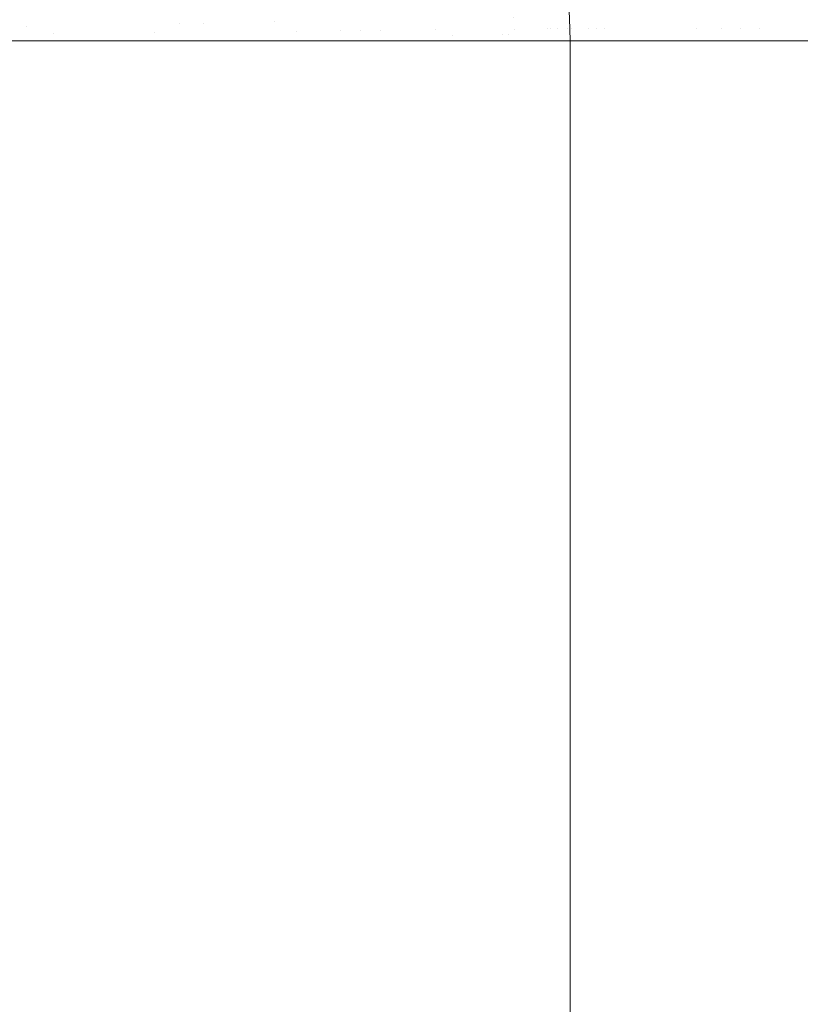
# Model space of a CAD drawing. Header units: centimetres. Extents: x -44.1 to 45.2, y 4.2 to 6.
# Tile 185 of 256: x -14.168 to -14.067, y 5.775 to 5.903. Entities that reach past the tile are written whole.
import ezdxf

# ---------------------------------------------------------------- set-up
doc = ezdxf.new("R2010")
doc.units = ezdxf.units.CM
doc.header["$LTSCALE"] = 2.54
doc.layers.add('Lucido design-1', color=7, linetype='Continuous')

# ---------------------------------------------------------------- blocks, each defined once
blk = doc.blocks.new('Gruppo-4-1')
at = {"color": 7, "linetype": 'Continuous', "lineweight": 9}
for points, invisible_edges in [([(-14.13487, 5.90266, -2276.98582), (-14.13786, 5.9026, -2276.98792), (-14.13806, 5.90507, -2276.98792), (-14.13508, 5.90518, -2276.98582)], 15), ([(-14.13487, 5.90266, -2276.98582), (-14.13508, 5.90518, -2276.98582), (-14.13217, 5.90529, -2276.98365), (-14.13204, 5.904, -2276.98365)], 15), ([(-14.16691, 5.90205, -2277.00364), (-14.17028, 5.90199, -2277.00503), (-14.17043, 5.90382, -2277.00503), (-14.16706, 5.90395, -2277.00364)], 15), ([(-14.16691, 5.90205, -2277.00364), (-14.16706, 5.90395, -2277.00364), (-14.16371, 5.90408, -2277.00217), (-14.16361, 5.90309, -2277.00217)], 15), ([(-14.14735, 5.90471, -2276.9938), (-14.14717, 5.90243, -2276.9938), (-14.15037, 5.90237, -2276.99561), (-14.15045, 5.90347, -2276.99561)], 15), ([(-14.14735, 5.90471, -2276.9938), (-14.1442, 5.90483, -2276.99191), (-14.14401, 5.90249, -2276.99191), (-14.14717, 5.90243, -2276.9938)], 15), ([(-14.1409, 5.90255, -2276.98995), (-14.14401, 5.90249, -2276.99191), (-14.1442, 5.90483, -2276.99191), (-14.1411, 5.90495, -2276.98995)], 15), ([(-14.1411, 5.90495, -2276.98995), (-14.13806, 5.90507, -2276.98792), (-14.13786, 5.9026, -2276.98792), (-14.1409, 5.90255, -2276.98995)], 15), ([(-14.13204, 5.904, -2276.98365), (-14.13196, 5.90272, -2276.98365), (-14.13487, 5.90266, -2276.98582)], 11), ([(-14.12921, 5.90408, -2276.98142), (-14.12912, 5.90277, -2276.98142), (-14.13196, 5.90272, -2276.98365), (-14.13204, 5.904, -2276.98365)], 15), ([(-14.12645, 5.90416, -2276.97911), (-14.12636, 5.90282, -2276.97911), (-14.12912, 5.90277, -2276.98142), (-14.12921, 5.90408, -2276.98142)], 15), ([(-14.12378, 5.90423, -2276.97674), (-14.12369, 5.90287, -2276.97674), (-14.12636, 5.90282, -2276.97911), (-14.12645, 5.90416, -2276.97911)], 15), ([(-14.12121, 5.90431, -2276.9743), (-14.12112, 5.90292, -2276.9743), (-14.12369, 5.90287, -2276.97674), (-14.12378, 5.90423, -2276.97674)], 15), ([(-14.11873, 5.90438, -2276.97179), (-14.11864, 5.90297, -2276.97179), (-14.12112, 5.90292, -2276.9743), (-14.12121, 5.90431, -2276.9743)], 15), ([(-14.0965, 5.90179, -2276.92217), (-14.09661, 5.90415, -2276.92217), (-14.09661, 5.90415, -2276.72217), (-14.0965, 5.90179, -2276.72217)], 10), ([(-14.09648, 5.90179, -2276.72061), (-14.0965, 5.90179, -2276.72217), (-14.09661, 5.90415, -2276.72217), (-14.09655, 5.90339, -2276.72061)], 13), ([(-14.09659, 5.90339, -2276.92373), (-14.09661, 5.90415, -2276.92217), (-14.0965, 5.90179, -2276.92217), (-14.09652, 5.90179, -2276.92373)], 13), ([(-43.919, 5.90339, -2276.22224), (-43.919, 5.90021, -2276.22217), (45.04592, 5.90021, -2276.22217), (45.04592, 5.90339, -2276.22224)], 8), ([(-14.16361, 5.90309, -2277.00217), (-14.16355, 5.90212, -2277.00217), (-14.16691, 5.90205, -2277.00364)], 11), ([(-14.15697, 5.90328, -2276.99903), (-14.1569, 5.90224, -2276.99903), (-14.16355, 5.90212, -2277.00217), (-14.16361, 5.90309, -2277.00217)], 15), ([(-14.15362, 5.9023, -2276.99736), (-14.1569, 5.90224, -2276.99903), (-14.15697, 5.90328, -2276.99903), (-14.15369, 5.90337, -2276.99736)], 15), ([(-14.15369, 5.90337, -2276.99736), (-14.15045, 5.90347, -2276.99561), (-14.15037, 5.90237, -2276.99561), (-14.15362, 5.9023, -2276.99736)], 15), ([(-14.14401, 5.90249, -2276.99191), (-14.1409, 5.90255, -2276.98995), (-14.14195, 5.90021, -2276.99066)], 11), ([(-14.1409, 5.90255, -2276.98995), (-14.14085, 5.90021, -2276.98994), (-14.14195, 5.90021, -2276.99066)], 9), ([(-14.1409, 5.90255, -2276.98995), (-14.13786, 5.9026, -2276.98792), (-14.13721, 5.90021, -2276.98752), (-14.14085, 5.90021, -2276.98994)], 11), ([(-14.13721, 5.90021, -2276.98752), (-14.13786, 5.9026, -2276.98792), (-14.13487, 5.90266, -2276.98582)], 11), ([(-14.13487, 5.90266, -2276.98582), (-14.13482, 5.90021, -2276.9858), (-14.13721, 5.90021, -2276.98752)], 9), ([(-14.13487, 5.90266, -2276.98582), (-14.13196, 5.90272, -2276.98365), (-14.13287, 5.90021, -2276.98439)], 11), ([(-14.13287, 5.90021, -2276.98439), (-14.13482, 5.90021, -2276.9858), (-14.13487, 5.90266, -2276.98582)], 10), ([(-14.13287, 5.90021, -2276.98439), (-14.13196, 5.90272, -2276.98365), (-14.13191, 5.90145, -2276.98365)], 11), ([(-14.13191, 5.90145, -2276.98365), (-14.13196, 5.90272, -2276.98365), (-14.12912, 5.90277, -2276.98142), (-14.12907, 5.90148, -2276.98142)], 15), ([(-14.12907, 5.90148, -2276.98142), (-14.12912, 5.90277, -2276.98142), (-14.12636, 5.90282, -2276.97911), (-14.12631, 5.90151, -2276.97911)], 15), ([(-14.12631, 5.90151, -2276.97911), (-14.12636, 5.90282, -2276.97911), (-14.12369, 5.90287, -2276.97674), (-14.12364, 5.90153, -2276.97674)], 15), ([(-14.12364, 5.90153, -2276.97674), (-14.12369, 5.90287, -2276.97674), (-14.12112, 5.90292, -2276.9743), (-14.12106, 5.90156, -2276.9743)], 15), ([(-14.12106, 5.90156, -2276.9743), (-14.12112, 5.90292, -2276.9743), (-14.11864, 5.90297, -2276.97179), (-14.11858, 5.90158, -2276.97179)], 15), ([(-14.11858, 5.90158, -2276.97179), (-14.11864, 5.90297, -2276.97179), (-14.11627, 5.90301, -2276.96923), (-14.11621, 5.9016, -2276.96923)], 15), ([(-14.11621, 5.9016, -2276.96923), (-14.11627, 5.90301, -2276.96923), (-14.114, 5.90306, -2276.9666), (-14.11395, 5.90162, -2276.9666)], 15), ([(-14.11395, 5.90162, -2276.9666), (-14.114, 5.90306, -2276.9666), (-14.11186, 5.9031, -2276.96392), (-14.11183, 5.90237, -2276.96392)], 15), ([(-14.11183, 5.90237, -2276.96392), (-14.11186, 5.9031, -2276.96392), (-14.10984, 5.90313, -2276.96119), (-14.1098, 5.9024, -2276.96119)], 15), ([(-14.1098, 5.9024, -2276.96119), (-14.10984, 5.90313, -2276.96119), (-14.10794, 5.90317, -2276.9584), (-14.10791, 5.90242, -2276.9584)], 15), ([(-14.10791, 5.90242, -2276.9584), (-14.10794, 5.90317, -2276.9584), (-14.10618, 5.9032, -2276.95556), (-14.10614, 5.90245, -2276.95556)], 15), ([(-14.10531, 5.90246, -2276.95412), (-14.10614, 5.90245, -2276.95556), (-14.10618, 5.9032, -2276.95556), (-14.10534, 5.90322, -2276.95412)], 15), ([(-14.10534, 5.90322, -2276.95412), (-14.10455, 5.90323, -2276.95268), (-14.10451, 5.90247, -2276.95268), (-14.10531, 5.90246, -2276.95412)], 15), ([(-14.10451, 5.90247, -2276.95268), (-14.10455, 5.90323, -2276.95268), (-14.10379, 5.90325, -2276.95122)], 11), ([(-14.10379, 5.90325, -2276.95122), (-14.10372, 5.90172, -2276.95122), (-14.10449, 5.90171, -2276.95268), (-14.10451, 5.90247, -2276.95268)], 15), ([(-14.10379, 5.90325, -2276.95122), (-14.10306, 5.90326, -2276.94975), (-14.103, 5.90173, -2276.94975), (-14.10372, 5.90172, -2276.95122)], 15), ([(-14.10231, 5.90173, -2276.94827), (-14.103, 5.90173, -2276.94975), (-14.10306, 5.90326, -2276.94975), (-14.10237, 5.90328, -2276.94827)], 15), ([(-14.10237, 5.90328, -2276.94827), (-14.10172, 5.90329, -2276.94679), (-14.10166, 5.90174, -2276.94679), (-14.10231, 5.90173, -2276.94827)], 15), ([(-14.10104, 5.90174, -2276.94529), (-14.10166, 5.90174, -2276.94679), (-14.10172, 5.90329, -2276.94679), (-14.1011, 5.9033, -2276.94529)], 15), ([(-14.1011, 5.9033, -2276.94529), (-14.10052, 5.90331, -2276.94379), (-14.10046, 5.90175, -2276.94379), (-14.10104, 5.90174, -2276.94529)], 15), ([(-14.09992, 5.90175, -2276.94228), (-14.10046, 5.90175, -2276.94379), (-14.10052, 5.90331, -2276.94379), (-14.09998, 5.90332, -2276.94228)], 15), ([(-14.09998, 5.90332, -2276.94228), (-14.09948, 5.90333, -2276.94076), (-14.09942, 5.90176, -2276.94076), (-14.09992, 5.90175, -2276.94228)], 15), ([(-14.09896, 5.90176, -2276.93923), (-14.09942, 5.90176, -2276.94076), (-14.09948, 5.90333, -2276.94076), (-14.09902, 5.90334, -2276.93923)], 15), ([(-14.09902, 5.90334, -2276.93923), (-14.0986, 5.90335, -2276.9377), (-14.09853, 5.90177, -2276.9377), (-14.09896, 5.90176, -2276.93923)], 15), ([(-14.09815, 5.90177, -2276.93616), (-14.09853, 5.90177, -2276.9377), (-14.0986, 5.90335, -2276.9377), (-14.09821, 5.90335, -2276.93616)], 15), ([(-14.09821, 5.90335, -2276.93616), (-14.09787, 5.90336, -2276.93462), (-14.09781, 5.90177, -2276.93462), (-14.09815, 5.90177, -2276.93616)], 15), ([(-14.0975, 5.90178, -2276.93307), (-14.09781, 5.90177, -2276.93462), (-14.09787, 5.90336, -2276.93462), (-14.09756, 5.90337, -2276.93307)], 15), ([(-14.09756, 5.90337, -2276.93307), (-14.0973, 5.90337, -2276.93152), (-14.09724, 5.90178, -2276.93152), (-14.0975, 5.90178, -2276.93307)], 15), ([(-14.09701, 5.90178, -2276.92997), (-14.09724, 5.90178, -2276.93152), (-14.0973, 5.90337, -2276.93152), (-14.09708, 5.90338, -2276.92997)], 15), ([(-14.09708, 5.90338, -2276.92997), (-14.09689, 5.90338, -2276.92841), (-14.09683, 5.90178, -2276.92841), (-14.09701, 5.90178, -2276.92997)], 15), ([(-14.09669, 5.90178, -2276.92685), (-14.09683, 5.90178, -2276.92841), (-14.09689, 5.90338, -2276.92841), (-14.09675, 5.90338, -2276.92685)], 15), ([(-14.09675, 5.90338, -2276.92685), (-14.09665, 5.90338, -2276.92529), (-14.09658, 5.90179, -2276.92529), (-14.09669, 5.90178, -2276.92685)], 15), ([(-14.09652, 5.90179, -2276.92373), (-14.09658, 5.90179, -2276.92529), (-14.09665, 5.90338, -2276.92529), (-14.09659, 5.90339, -2276.92373)], 15), ([(-14.09655, 5.90339, -2276.72061), (-14.09648, 5.90339, -2276.71904), (-14.09642, 5.90179, -2276.71905), (-14.09648, 5.90179, -2276.72061)], 15), ([(-14.09632, 5.90179, -2276.71748), (-14.09642, 5.90179, -2276.71905), (-14.09648, 5.90339, -2276.71904), (-14.09638, 5.90339, -2276.71748)], 15), ([(-14.09638, 5.90339, -2276.71748), (-14.09624, 5.90339, -2276.71592), (-14.09617, 5.90179, -2276.71593), (-14.09632, 5.90179, -2276.71748)], 15), ([(-14.09599, 5.90179, -2276.71437), (-14.09617, 5.90179, -2276.71593), (-14.09624, 5.90339, -2276.71592), (-14.09605, 5.90339, -2276.71437)], 15), ([(-14.09605, 5.90339, -2276.71437), (-14.09583, 5.90339, -2276.71281), (-14.09577, 5.90179, -2276.71281), (-14.09599, 5.90179, -2276.71437)], 15), ([(-14.0955, 5.90179, -2276.71126), (-14.09577, 5.90179, -2276.71281), (-14.09583, 5.90339, -2276.71281), (-14.09557, 5.90339, -2276.71126)], 15), ([(-14.09557, 5.90339, -2276.71126), (-14.09526, 5.90339, -2276.70971), (-14.0952, 5.90179, -2276.70972), (-14.0955, 5.90179, -2276.71126)], 15), ([(-14.09485, 5.90179, -2276.70817), (-14.0952, 5.90179, -2276.70972), (-14.09526, 5.90339, -2276.70971), (-14.09492, 5.90339, -2276.70817)], 15), ([(-14.09492, 5.90339, -2276.70817), (-14.09453, 5.90339, -2276.70663), (-14.09447, 5.90179, -2276.70664), (-14.09485, 5.90179, -2276.70817)], 15), ([(-14.09405, 5.90179, -2276.70511), (-14.09447, 5.90179, -2276.70664), (-14.09453, 5.90339, -2276.70663), (-14.09411, 5.90339, -2276.7051)], 15), ([(-14.09411, 5.90339, -2276.7051), (-14.09364, 5.90339, -2276.70357), (-14.09358, 5.90179, -2276.70358), (-14.09405, 5.90179, -2276.70511)], 15), ([(-14.09308, 5.90179, -2276.70206), (-14.09358, 5.90179, -2276.70358), (-14.09364, 5.90339, -2276.70357), (-14.09314, 5.90339, -2276.70205)], 15), ([(-14.09314, 5.90339, -2276.70205), (-14.0926, 5.90339, -2276.70054), (-14.09254, 5.90179, -2276.70055), (-14.09308, 5.90179, -2276.70206)], 15), ([(-14.09196, 5.90179, -2276.69905), (-14.09254, 5.90179, -2276.70055), (-14.0926, 5.90339, -2276.70054), (-14.09202, 5.90339, -2276.69904)], 15), ([(-14.09202, 5.90339, -2276.69904), (-14.09141, 5.90339, -2276.69754), (-14.09135, 5.90179, -2276.69755), (-14.09196, 5.90179, -2276.69905)], 15), ([(-14.09069, 5.90179, -2276.69606), (-14.09135, 5.90179, -2276.69755), (-14.09141, 5.90339, -2276.69754), (-14.09075, 5.90339, -2276.69605)], 15), ([(-14.09075, 5.90339, -2276.69605), (-14.09006, 5.90339, -2276.69458), (-14.09, 5.90179, -2276.69459), (-14.09069, 5.90179, -2276.69606)], 15), ([(-14.08928, 5.90179, -2276.69312), (-14.09, 5.90179, -2276.69459), (-14.09006, 5.90339, -2276.69458), (-14.08934, 5.90339, -2276.69311)], 15), ([(-14.08934, 5.90339, -2276.69311), (-14.08858, 5.90339, -2276.69165), (-14.08852, 5.90179, -2276.69166), (-14.08928, 5.90179, -2276.69312)], 15), ([(-14.08772, 5.90179, -2276.69021), (-14.08852, 5.90179, -2276.69166), (-14.08858, 5.90339, -2276.69165), (-14.08778, 5.90339, -2276.6902)], 15), ([(-14.08778, 5.90339, -2276.6902), (-14.08695, 5.90339, -2276.68876), (-14.08689, 5.90179, -2276.68878), (-14.08772, 5.90179, -2276.69021)], 15), ([(-14.08602, 5.90179, -2276.68735), (-14.08689, 5.90179, -2276.68878), (-14.08695, 5.90339, -2276.68876), (-14.08608, 5.90339, -2276.68734)], 15), ([(-14.08608, 5.90339, -2276.68734), (-14.08518, 5.90339, -2276.68593), (-14.08512, 5.90179, -2276.68594), (-14.08602, 5.90179, -2276.68735)], 15), ([(-14.08419, 5.90179, -2276.68454), (-14.08512, 5.90179, -2276.68594), (-14.08518, 5.90339, -2276.68593), (-14.08425, 5.90339, -2276.68452)], 15), ([(-14.08425, 5.90339, -2276.68452), (-14.08328, 5.90339, -2276.68314), (-14.08322, 5.90179, -2276.68315), (-14.08419, 5.90179, -2276.68454)], 15), ([(-14.08223, 5.90179, -2276.68177), (-14.08322, 5.90179, -2276.68315), (-14.08328, 5.90339, -2276.68314), (-14.08228, 5.90339, -2276.68176)], 15), ([(-14.08228, 5.90339, -2276.68176), (-14.08126, 5.90339, -2276.6804), (-14.0812, 5.90179, -2276.68041), (-14.08223, 5.90179, -2276.68177)], 15), ([(-14.08014, 5.90179, -2276.67906), (-14.0812, 5.90179, -2276.68041), (-14.08126, 5.90339, -2276.6804), (-14.0802, 5.90339, -2276.67905)], 15), ([(-14.0802, 5.90339, -2276.67905), (-14.07911, 5.90339, -2276.67771), (-14.07905, 5.90179, -2276.67773), (-14.08014, 5.90179, -2276.67906)], 15), ([(-14.07905, 5.90179, -2276.67773), (-14.07911, 5.90339, -2276.67771), (-14.07684, 5.90339, -2276.67509), (-14.07679, 5.90179, -2276.67511)], 15), ([(-14.07679, 5.90179, -2276.67511), (-14.07684, 5.90339, -2276.67509), (-14.07447, 5.90339, -2276.67252), (-14.07441, 5.90179, -2276.67254)], 15), ([(-14.07441, 5.90179, -2276.67254), (-14.07447, 5.90339, -2276.67252), (-14.07199, 5.90339, -2276.67002), (-14.07194, 5.90179, -2276.67004)], 15), ([(-14.07194, 5.90179, -2276.67004), (-14.07199, 5.90339, -2276.67002), (-14.06941, 5.90339, -2276.66758), (-14.06936, 5.90179, -2276.6676)], 15), ([(-14.06936, 5.90179, -2276.6676), (-14.06941, 5.90339, -2276.66758), (-14.06674, 5.90339, -2276.6652), (-14.06669, 5.90179, -2276.66522)], 15), ([(-14.06669, 5.90179, -2276.66522), (-14.06674, 5.90339, -2276.6652), (-14.06398, 5.90339, -2276.66289), (-14.06393, 5.90179, -2276.66292)], 15), ([(-14.1658, 5.90021, -2277.00318), (-14.17025, 5.90021, -2277.005), (-14.17028, 5.90199, -2277.00503), (-14.16691, 5.90205, -2277.00364)], 14), ([(-14.16691, 5.90205, -2277.00364), (-14.16355, 5.90212, -2277.00217), (-14.16351, 5.90116, -2277.00217)], 11), ([(-14.1658, 5.90021, -2277.00318), (-14.16691, 5.90205, -2277.00364), (-14.16351, 5.90116, -2277.00217)], 11), ([(-14.16351, 5.90116, -2277.00217), (-14.16355, 5.90212, -2277.00217), (-14.1569, 5.90224, -2276.99903), (-14.15686, 5.90122, -2276.99903)], 15), ([(-14.15358, 5.90125, -2276.99736), (-14.15686, 5.90122, -2276.99903), (-14.1569, 5.90224, -2276.99903), (-14.15362, 5.9023, -2276.99736)], 15), ([(-14.15273, 5.90021, -2276.99692), (-14.15686, 5.90021, -2276.99901), (-14.15686, 5.90122, -2276.99903), (-14.15358, 5.90125, -2276.99736)], 14), ([(-14.15362, 5.9023, -2276.99736), (-14.15037, 5.90237, -2276.99561), (-14.15033, 5.90128, -2276.99561), (-14.15358, 5.90125, -2276.99736)], 15), ([(-14.15273, 5.90021, -2276.99692), (-14.15358, 5.90125, -2276.99736), (-14.15033, 5.90128, -2276.99561)], 11), ([(-14.15033, 5.90128, -2276.99561), (-14.15033, 5.90021, -2276.99559), (-14.15273, 5.90021, -2276.99692)], 9), ([(-14.15033, 5.90128, -2276.99561), (-14.15037, 5.90237, -2276.99561), (-14.14717, 5.90243, -2276.9938)], 11), ([(-14.15033, 5.90128, -2276.99561), (-14.14717, 5.90243, -2276.9938), (-14.14711, 5.90021, -2276.9938)], 11), ([(-14.14711, 5.90021, -2276.9938), (-14.15033, 5.90021, -2276.99559), (-14.15033, 5.90128, -2276.99561)], 10), ([(-14.14711, 5.90021, -2276.9938), (-14.14717, 5.90243, -2276.9938), (-14.14401, 5.90249, -2276.99191)], 11), ([(-14.14401, 5.90249, -2276.99191), (-14.14396, 5.90021, -2276.99189), (-14.14711, 5.90021, -2276.9938)], 9), ([(-14.14195, 5.90021, -2276.99066), (-14.14396, 5.90021, -2276.99189), (-14.14401, 5.90249, -2276.99191)], 10), ([(-14.13191, 5.90145, -2276.98365), (-14.1319, 5.90021, -2276.98364), (-14.13287, 5.90021, -2276.98439)], 9), ([(-14.12907, 5.90148, -2276.98142), (-14.12889, 5.90021, -2276.98129), (-14.1319, 5.90021, -2276.98364), (-14.13191, 5.90145, -2276.98365)], 13), ([(-14.12889, 5.90021, -2276.98129), (-14.12907, 5.90148, -2276.98142), (-14.12631, 5.90151, -2276.97911)], 11), ([(-14.12631, 5.90151, -2276.97911), (-14.12631, 5.90021, -2276.97909), (-14.12889, 5.90021, -2276.98129)], 9), ([(-14.12527, 5.90021, -2276.97821), (-14.12631, 5.90151, -2276.97911), (-14.12364, 5.90153, -2276.97674)], 11), ([(-14.12527, 5.90021, -2276.97821), (-14.12631, 5.90021, -2276.97909), (-14.12631, 5.90151, -2276.97911)], 10), ([(-14.12364, 5.90153, -2276.97674), (-14.12364, 5.90021, -2276.97672), (-14.12527, 5.90021, -2276.97821)], 9), ([(-14.12364, 5.90153, -2276.97674), (-14.12106, 5.90156, -2276.9743), (-14.12196, 5.90021, -2276.97518)], 11), ([(-14.12196, 5.90021, -2276.97518), (-14.12364, 5.90021, -2276.97672), (-14.12364, 5.90153, -2276.97674)], 10), ([(-14.12106, 5.90156, -2276.9743), (-14.12106, 5.90021, -2276.97428), (-14.12196, 5.90021, -2276.97518)], 9), ([(-14.12106, 5.90156, -2276.9743), (-14.11858, 5.90158, -2276.97179), (-14.11894, 5.90021, -2276.97218)], 11), ([(-14.11894, 5.90021, -2276.97218), (-14.12106, 5.90021, -2276.97428), (-14.12106, 5.90156, -2276.9743)], 10), ([(-14.11621, 5.9016, -2276.96923), (-14.11619, 5.90021, -2276.96923), (-14.11894, 5.90021, -2276.97218), (-14.11858, 5.90158, -2276.97179)], 13), ([(-14.11395, 5.90162, -2276.9666), (-14.11393, 5.90021, -2276.9666), (-14.11619, 5.90021, -2276.96923), (-14.11621, 5.9016, -2276.96923)], 13), ([(-14.11183, 5.90237, -2276.96392), (-14.1118, 5.90164, -2276.96392), (-14.11395, 5.90162, -2276.9666)], 11), ([(-14.11395, 5.90162, -2276.9666), (-14.1118, 5.90164, -2276.96392), (-14.11179, 5.90092, -2276.96392)], 11), ([(-14.11179, 5.90092, -2276.96392), (-14.11179, 5.90021, -2276.96392), (-14.1138, 5.90021, -2276.96645), (-14.11395, 5.90162, -2276.9666)], 13), ([(-14.1138, 5.90021, -2276.96645), (-14.11393, 5.90021, -2276.9666), (-14.11395, 5.90162, -2276.9666)], 10), ([(-14.1098, 5.9024, -2276.96119), (-14.10978, 5.90166, -2276.96119), (-14.1118, 5.90164, -2276.96392), (-14.11183, 5.90237, -2276.96392)], 15), ([(-14.11179, 5.90092, -2276.96392), (-14.1118, 5.90164, -2276.96392), (-14.10978, 5.90166, -2276.96119), (-14.10976, 5.90093, -2276.96119)], 15), ([(-14.10791, 5.90242, -2276.9584), (-14.10788, 5.90168, -2276.9584), (-14.10978, 5.90166, -2276.96119), (-14.1098, 5.9024, -2276.96119)], 15), ([(-14.10976, 5.90093, -2276.96119), (-14.10978, 5.90166, -2276.96119), (-14.10788, 5.90168, -2276.9584), (-14.10787, 5.90094, -2276.9584)], 15), ([(-14.10614, 5.90245, -2276.95556), (-14.10612, 5.9017, -2276.95556), (-14.10788, 5.90168, -2276.9584), (-14.10791, 5.90242, -2276.9584)], 15), ([(-14.10787, 5.90094, -2276.9584), (-14.10788, 5.90168, -2276.9584), (-14.10612, 5.9017, -2276.95556), (-14.1061, 5.90095, -2276.95556)], 15), ([(-14.10528, 5.9017, -2276.95412), (-14.10612, 5.9017, -2276.95556), (-14.10614, 5.90245, -2276.95556), (-14.10531, 5.90246, -2276.95412)], 15), ([(-14.10527, 5.90096, -2276.95412), (-14.1061, 5.90095, -2276.95556), (-14.10612, 5.9017, -2276.95556), (-14.10528, 5.9017, -2276.95412)], 15), ([(-14.10531, 5.90246, -2276.95412), (-14.10451, 5.90247, -2276.95268), (-14.10449, 5.90171, -2276.95268), (-14.10528, 5.9017, -2276.95412)], 15), ([(-14.10528, 5.9017, -2276.95412), (-14.10449, 5.90171, -2276.95268), (-14.10447, 5.90096, -2276.95268), (-14.10527, 5.90096, -2276.95412)], 15), ([(-14.10447, 5.90096, -2276.95268), (-14.10449, 5.90171, -2276.95268), (-14.10372, 5.90172, -2276.95122)], 11), ([(-14.10447, 5.90096, -2276.95268), (-14.10372, 5.90172, -2276.95122), (-14.10372, 5.90021, -2276.95121), (-14.10441, 5.90021, -2276.95257)], 11), ([(-14.10372, 5.90172, -2276.95122), (-14.103, 5.90173, -2276.94975), (-14.10306, 5.90021, -2276.94992), (-14.10372, 5.90021, -2276.95121)], 11), ([(-14.10186, 5.90021, -2276.9473), (-14.10306, 5.90021, -2276.94992), (-14.103, 5.90173, -2276.94975), (-14.10231, 5.90173, -2276.94827)], 14), ([(-14.10231, 5.90173, -2276.94827), (-14.10166, 5.90174, -2276.94679), (-14.10186, 5.90021, -2276.9473)], 11), ([(-14.10079, 5.90021, -2276.9447), (-14.10186, 5.90021, -2276.9473), (-14.10166, 5.90174, -2276.94679), (-14.10104, 5.90174, -2276.94529)], 14), ([(-14.10104, 5.90174, -2276.94529), (-14.10046, 5.90175, -2276.94379), (-14.10079, 5.90021, -2276.9447)], 11), ([(-14.09986, 5.90021, -2276.94214), (-14.10079, 5.90021, -2276.9447), (-14.10046, 5.90175, -2276.94379), (-14.09992, 5.90175, -2276.94228)], 14), ([(-14.09986, 5.90021, -2276.94214), (-14.09992, 5.90175, -2276.94228), (-14.09942, 5.90176, -2276.94076)], 11), ([(-14.09942, 5.90176, -2276.94076), (-14.09905, 5.90021, -2276.9396), (-14.09986, 5.90021, -2276.94214)], 9), ([(-14.09905, 5.90021, -2276.9396), (-14.09942, 5.90176, -2276.94076), (-14.09896, 5.90176, -2276.93923)], 11), ([(-14.09896, 5.90176, -2276.93923), (-14.09853, 5.90177, -2276.9377), (-14.09835, 5.90021, -2276.93708), (-14.09905, 5.90021, -2276.9396)], 11), ([(-14.09835, 5.90021, -2276.93708), (-14.09853, 5.90177, -2276.9377), (-14.09815, 5.90177, -2276.93616)], 11), ([(-14.09815, 5.90177, -2276.93616), (-14.09781, 5.90177, -2276.93462), (-14.09778, 5.90021, -2276.93458), (-14.09835, 5.90021, -2276.93708)], 11), ([(-14.09731, 5.90021, -2276.93209), (-14.09778, 5.90021, -2276.93458), (-14.09781, 5.90177, -2276.93462), (-14.0975, 5.90178, -2276.93307)], 14), ([(-14.0975, 5.90178, -2276.93307), (-14.09724, 5.90178, -2276.93152), (-14.09731, 5.90021, -2276.93209)], 11), ([(-14.09695, 5.90021, -2276.92961), (-14.09731, 5.90021, -2276.93209), (-14.09724, 5.90178, -2276.93152), (-14.09701, 5.90178, -2276.92997)], 14), ([(-14.09701, 5.90178, -2276.92997), (-14.09683, 5.90178, -2276.92841), (-14.09695, 5.90021, -2276.92961)], 11), ([(-14.09669, 5.90021, -2276.92714), (-14.09695, 5.90021, -2276.92961), (-14.09683, 5.90178, -2276.92841)], 10), ([(-14.09683, 5.90178, -2276.92841), (-14.09669, 5.90178, -2276.92685), (-14.09669, 5.90021, -2276.92714)], 11), ([(-14.09669, 5.90178, -2276.92685), (-14.09658, 5.90179, -2276.92529), (-14.09653, 5.90021, -2276.92466), (-14.09669, 5.90021, -2276.92714)], 11), ([(-14.09653, 5.90021, -2276.92466), (-14.09658, 5.90179, -2276.92529), (-14.09652, 5.90179, -2276.92373)], 11), ([(-14.09652, 5.90179, -2276.92373), (-14.09651, 5.90021, -2276.92373), (-14.09653, 5.90021, -2276.92466)], 9), ([(-14.09648, 5.90021, -2276.92219), (-14.09651, 5.90021, -2276.92373), (-14.09652, 5.90179, -2276.92373), (-14.0965, 5.90179, -2276.92217)], 14), ([(-14.0965, 5.90179, -2276.72217), (-14.0965, 5.90172, -2276.72217), (-14.0965, 5.90172, -2276.92217), (-14.0965, 5.90179, -2276.92217)], 10), ([(-14.09647, 5.90021, -2276.72086), (-14.09648, 5.90021, -2276.72217), (-14.0965, 5.90172, -2276.72217), (-14.09648, 5.90179, -2276.72061)], 12), ([(-14.0965, 5.90172, -2276.72217), (-14.0965, 5.90179, -2276.72217), (-14.09648, 5.90179, -2276.72061)], 10), ([(-14.0965, 5.90179, -2276.92217), (-14.0965, 5.90172, -2276.92217), (-14.09648, 5.90021, -2276.92217), (-14.09648, 5.90021, -2276.92219)], 8), ([(-14.0965, 5.90172, -2276.92217), (-14.0965, 5.90172, -2276.72217), (-14.09648, 5.90021, -2276.72217), (-14.09648, 5.90021, -2276.92217)], 1), ([(-14.09648, 5.90179, -2276.72061), (-14.09646, 5.90021, -2276.72061), (-14.09647, 5.90021, -2276.72086)], 9), ([(-14.09648, 5.90179, -2276.72061), (-14.09642, 5.90179, -2276.71905), (-14.09636, 5.90021, -2276.71837), (-14.09646, 5.90021, -2276.72061)], 11), ([(-14.09636, 5.90021, -2276.71837), (-14.09642, 5.90179, -2276.71905), (-14.09632, 5.90179, -2276.71748)], 11), ([(-14.09632, 5.90179, -2276.71748), (-14.09617, 5.90179, -2276.71593), (-14.09615, 5.90021, -2276.71587), (-14.09636, 5.90021, -2276.71837)], 11), ([(-14.09583, 5.90021, -2276.71336), (-14.09615, 5.90021, -2276.71587), (-14.09617, 5.90179, -2276.71593), (-14.09599, 5.90179, -2276.71437)], 14), ([(-14.09599, 5.90179, -2276.71437), (-14.09577, 5.90179, -2276.71281), (-14.09583, 5.90021, -2276.71336)], 11), ([(-14.0954, 5.90021, -2276.71082), (-14.09583, 5.90021, -2276.71336), (-14.09577, 5.90179, -2276.71281), (-14.0955, 5.90179, -2276.71126)], 14), ([(-14.0955, 5.90179, -2276.71126), (-14.0952, 5.90179, -2276.70972), (-14.0954, 5.90021, -2276.71082)], 11), ([(-14.09485, 5.90021, -2276.70826), (-14.0954, 5.90021, -2276.71082), (-14.0952, 5.90179, -2276.70972), (-14.09485, 5.90179, -2276.70817)], 14), ([(-14.09485, 5.90179, -2276.70817), (-14.09447, 5.90179, -2276.70664), (-14.09418, 5.90021, -2276.70567), (-14.09485, 5.90021, -2276.70826)], 11), ([(-14.09418, 5.90021, -2276.70567), (-14.09447, 5.90179, -2276.70664), (-14.09405, 5.90179, -2276.70511)], 11), ([(-14.09405, 5.90179, -2276.70511), (-14.09358, 5.90179, -2276.70358), (-14.09339, 5.90021, -2276.70304), (-14.09418, 5.90021, -2276.70567)], 11), ([(-14.09339, 5.90021, -2276.70304), (-14.09358, 5.90179, -2276.70358), (-14.09308, 5.90179, -2276.70206)], 11), ([(-14.09308, 5.90179, -2276.70206), (-14.09254, 5.90179, -2276.70055), (-14.09245, 5.90021, -2276.70038), (-14.09339, 5.90021, -2276.70304)], 11), ([(-14.09245, 5.90021, -2276.70038), (-14.09254, 5.90179, -2276.70055), (-14.09196, 5.90179, -2276.69905)], 11), ([(-14.09137, 5.90021, -2276.69767), (-14.09245, 5.90021, -2276.70038), (-14.09196, 5.90179, -2276.69905)], 10), ([(-14.09196, 5.90179, -2276.69905), (-14.09135, 5.90179, -2276.69755), (-14.09137, 5.90021, -2276.69767)], 11), ([(-14.09014, 5.90021, -2276.69491), (-14.09137, 5.90021, -2276.69767), (-14.09135, 5.90179, -2276.69755), (-14.09069, 5.90179, -2276.69606)], 14), ([(-14.09069, 5.90179, -2276.69606), (-14.09, 5.90179, -2276.69459), (-14.09014, 5.90021, -2276.69491)], 11), ([(-14.08873, 5.90021, -2276.69211), (-14.09014, 5.90021, -2276.69491), (-14.09, 5.90179, -2276.69459), (-14.08928, 5.90179, -2276.69312)], 14), ([(-14.08928, 5.90179, -2276.69312), (-14.08852, 5.90179, -2276.69166), (-14.08873, 5.90021, -2276.69211)], 11), ([(-14.08714, 5.90021, -2276.68924), (-14.08873, 5.90021, -2276.69211), (-14.08852, 5.90179, -2276.69166), (-14.08772, 5.90179, -2276.69021)], 14), ([(-14.08772, 5.90179, -2276.69021), (-14.08689, 5.90179, -2276.68878), (-14.08714, 5.90021, -2276.68924)], 11), ([(-14.08534, 5.90021, -2276.68631), (-14.08714, 5.90021, -2276.68924), (-14.08689, 5.90179, -2276.68878), (-14.08602, 5.90179, -2276.68735)], 14), ([(-14.08602, 5.90179, -2276.68735), (-14.08512, 5.90179, -2276.68594), (-14.08534, 5.90021, -2276.68631)], 11), ([(-14.08332, 5.90021, -2276.68332), (-14.08534, 5.90021, -2276.68631), (-14.08512, 5.90179, -2276.68594), (-14.08419, 5.90179, -2276.68454)], 14), ([(-14.08419, 5.90179, -2276.68454), (-14.08322, 5.90179, -2276.68315), (-14.08332, 5.90021, -2276.68332)], 11), ([(-14.08219, 5.90021, -2276.68179), (-14.08332, 5.90021, -2276.68332), (-14.08322, 5.90179, -2276.68315), (-14.08223, 5.90179, -2276.68177)], 14), ([(-14.08223, 5.90179, -2276.68177), (-14.0812, 5.90179, -2276.68041), (-14.08106, 5.90021, -2276.68026), (-14.08219, 5.90021, -2276.68179)], 11), ([(-14.08106, 5.90021, -2276.68026), (-14.0812, 5.90179, -2276.68041), (-14.08014, 5.90179, -2276.67906)], 11), ([(-14.08014, 5.90179, -2276.67906), (-14.07905, 5.90179, -2276.67773), (-14.07854, 5.90021, -2276.67715), (-14.08106, 5.90021, -2276.68026)], 11), ([(-14.07854, 5.90021, -2276.67715), (-14.07905, 5.90179, -2276.67773), (-14.07679, 5.90179, -2276.67511)], 11), ([(-14.07679, 5.90179, -2276.67511), (-14.07617, 5.90021, -2276.67444), (-14.07854, 5.90021, -2276.67715)], 9), ([(-14.07617, 5.90021, -2276.67444), (-14.07679, 5.90179, -2276.67511), (-14.07441, 5.90179, -2276.67254)], 11), ([(-14.07441, 5.90179, -2276.67254), (-14.07307, 5.90021, -2276.67119), (-14.07617, 5.90021, -2276.67444)], 9), ([(-14.07194, 5.90179, -2276.67004), (-14.07307, 5.90021, -2276.67119), (-14.07441, 5.90179, -2276.67254)], 11), ([(-14.06999, 5.90021, -2276.66821), (-14.07307, 5.90021, -2276.67119), (-14.07194, 5.90179, -2276.67004)], 10), ([(-14.07194, 5.90179, -2276.67004), (-14.06936, 5.90179, -2276.6676), (-14.06999, 5.90021, -2276.66821)], 11), ([(-14.06669, 5.90179, -2276.66522), (-14.06661, 5.90021, -2276.66518), (-14.06999, 5.90021, -2276.66821), (-14.06936, 5.90179, -2276.6676)], 13), ([(-14.06661, 5.90021, -2276.66518), (-14.06669, 5.90179, -2276.66522), (-14.06393, 5.90179, -2276.66292)], 11), ([(-14.17025, 5.90021, -2277.005), (-14.1658, 5.90021, -2277.00318), (-14.1658, 4.70021, -2277.00318), (-14.16864, 4.70021, -2277.00434)], 10), ([(-14.16351, 5.90116, -2277.00217), (-14.16351, 5.90021, -2277.00214), (-14.1658, 5.90021, -2277.00318)], 9), ([(-14.16102, 4.70021, -2277.001), (-14.1658, 5.90021, -2277.00318), (-14.16351, 5.90021, -2277.00214)], 9), ([(-14.16102, 4.70021, -2277.001), (-14.1658, 4.70021, -2277.00318), (-14.1658, 5.90021, -2277.00318)], 10), ([(-14.16351, 5.90116, -2277.00217), (-14.15686, 5.90122, -2276.99903), (-14.15883, 5.90021, -2277)], 11), ([(-14.15883, 5.90021, -2277), (-14.16351, 5.90021, -2277.00214), (-14.16351, 5.90116, -2277.00217)], 10), ([(-14.16351, 5.90021, -2277.00214), (-14.15883, 5.90021, -2277), (-14.15883, 4.70021, -2277), (-14.16102, 4.70021, -2277.001)], 10), ([(-14.15686, 5.90122, -2276.99903), (-14.15686, 5.90021, -2276.99901), (-14.15883, 5.90021, -2277)], 9), ([(-14.15739, 4.70021, -2276.99927), (-14.15883, 4.70021, -2277), (-14.15883, 5.90021, -2277), (-14.15686, 5.90021, -2276.99901)], 10), ([(-14.15387, 4.70021, -2276.99749), (-14.15739, 4.70021, -2276.99927), (-14.15686, 5.90021, -2276.99901)], 10), ([(-14.15686, 5.90021, -2276.99901), (-14.15273, 5.90021, -2276.99692), (-14.15273, 4.70021, -2276.99692), (-14.15387, 4.70021, -2276.99749)], 10), ([(-14.15047, 4.70021, -2276.99567), (-14.15273, 4.70021, -2276.99692), (-14.15273, 5.90021, -2276.99692), (-14.15033, 5.90021, -2276.99559)], 10), ([(-14.15033, 5.90021, -2276.99559), (-14.14712, 5.90021, -2276.9938), (-14.14712, 4.70021, -2276.9938), (-14.15047, 4.70021, -2276.99567)], 10), ([(-14.14403, 4.70021, -2276.99193), (-14.14712, 4.70021, -2276.9938), (-14.14712, 5.90021, -2276.9938), (-14.14396, 5.90021, -2276.99189)], 10), ([(-14.14396, 5.90021, -2276.99189), (-14.14195, 5.90021, -2276.99066), (-14.14195, 4.70021, -2276.99066), (-14.14403, 4.70021, -2276.99193)], 10), ([(-14.14099, 4.70021, -2276.99002), (-14.14195, 4.70021, -2276.99066), (-14.14195, 5.90021, -2276.99066), (-14.14085, 5.90021, -2276.98994)], 10), ([(-14.14085, 5.90021, -2276.98994), (-14.13721, 5.90021, -2276.98752), (-14.13721, 4.70021, -2276.98752), (-14.14099, 4.70021, -2276.99002)], 10), ([(-14.13526, 4.70021, -2276.98612), (-14.13721, 4.70021, -2276.98752), (-14.13721, 5.90021, -2276.98752), (-14.13482, 5.90021, -2276.9858)], 10), ([(-14.13482, 5.90021, -2276.9858), (-14.13287, 5.90021, -2276.98439), (-14.13287, 4.70021, -2276.98439), (-14.13526, 4.70021, -2276.98612)], 10), ([(-14.13287, 5.90021, -2276.98439), (-14.1319, 5.90021, -2276.98364), (-14.12889, 4.70021, -2276.98129), (-14.13, 4.70021, -2276.98215)], 10), ([(-14.13, 4.70021, -2276.98215), (-14.13287, 4.70021, -2276.98439), (-14.13287, 5.90021, -2276.98439)], 10), ([(-14.1319, 5.90021, -2276.98364), (-14.12889, 5.90021, -2276.98129), (-14.12889, 4.70021, -2276.98129)], 10), ([(-14.12889, 5.90021, -2276.98129), (-14.12631, 5.90021, -2276.97909), (-14.12527, 4.70021, -2276.97821), (-14.12755, 4.70021, -2276.98015)], 10), ([(-14.12755, 4.70021, -2276.98015), (-14.12889, 4.70021, -2276.98129), (-14.12889, 5.90021, -2276.98129)], 10), ([(-14.12631, 5.90021, -2276.97909), (-14.12527, 5.90021, -2276.97821), (-14.12527, 4.70021, -2276.97821)], 10), ([(-14.12527, 5.90021, -2276.97821), (-14.12364, 5.90021, -2276.97672), (-14.12297, 4.70021, -2276.97611), (-14.12519, 4.70021, -2276.97815)], 10), ([(-14.12519, 4.70021, -2276.97815), (-14.12527, 4.70021, -2276.97821), (-14.12527, 5.90021, -2276.97821)], 10), ([(-14.12364, 5.90021, -2276.97672), (-14.12196, 5.90021, -2276.97518), (-14.12196, 4.70021, -2276.97518), (-14.12297, 4.70021, -2276.97611)], 10), ([(-14.12086, 4.70021, -2276.97408), (-14.12196, 4.70021, -2276.97518), (-14.12196, 5.90021, -2276.97518), (-14.12106, 5.90021, -2276.97428)], 10), ([(-14.12106, 5.90021, -2276.97428), (-14.11894, 5.90021, -2276.97218), (-14.11894, 4.70021, -2276.97218), (-14.12086, 4.70021, -2276.97408)], 10), ([(-14.11894, 5.90021, -2276.97218), (-14.11619, 5.90021, -2276.96923), (-14.11619, 4.70021, -2276.96923), (-14.11883, 4.70021, -2276.97207)], 10), ([(-14.11883, 4.70021, -2276.97207), (-14.11894, 4.70021, -2276.97218), (-14.11894, 5.90021, -2276.97218)], 10), ([(-14.11619, 5.90021, -2276.96923), (-14.11393, 5.90021, -2276.9666), (-14.1138, 4.70021, -2276.96645), (-14.11514, 4.70021, -2276.968)], 10), ([(-14.11514, 4.70021, -2276.968), (-14.11619, 4.70021, -2276.96923), (-14.11619, 5.90021, -2276.96923)], 10), ([(-14.11393, 5.90021, -2276.9666), (-14.1138, 5.90021, -2276.96645), (-14.1138, 4.70021, -2276.96645)], 10), ([(-14.11153, 4.70021, -2276.96359), (-14.11343, 4.70021, -2276.96598), (-14.1138, 5.90021, -2276.96645), (-14.11179, 5.90021, -2276.96392)], 10), ([(-14.11343, 4.70021, -2276.96598), (-14.1138, 4.70021, -2276.96645), (-14.1138, 5.90021, -2276.96645)], 10), ([(-14.11179, 5.90092, -2276.96392), (-14.10976, 5.90093, -2276.96119), (-14.10947, 5.90021, -2276.96077), (-14.11153, 5.90021, -2276.96359)], 11), ([(-14.11153, 5.90021, -2276.96359), (-14.11179, 5.90021, -2276.96392), (-14.11179, 5.90092, -2276.96392)], 10), ([(-14.11179, 5.90021, -2276.96392), (-14.11153, 5.90021, -2276.96359), (-14.11153, 4.70021, -2276.96359)], 10), ([(-14.11153, 5.90021, -2276.96359), (-14.10947, 5.90021, -2276.96077), (-14.10947, 4.70021, -2276.96077), (-14.11033, 4.70021, -2276.96196)], 10), ([(-14.11033, 4.70021, -2276.96196), (-14.11153, 4.70021, -2276.96359), (-14.11153, 5.90021, -2276.96359)], 10), ([(-14.10787, 5.90094, -2276.9584), (-14.1076, 5.90021, -2276.958), (-14.10947, 5.90021, -2276.96077), (-14.10976, 5.90093, -2276.96119)], 13), ([(-14.1076, 5.90021, -2276.958), (-14.1076, 4.70021, -2276.958), (-14.10947, 4.70021, -2276.96077), (-14.10947, 5.90021, -2276.96077)], 5), ([(-14.1061, 5.90095, -2276.95556), (-14.10592, 5.90021, -2276.95527), (-14.1076, 5.90021, -2276.958), (-14.10787, 5.90094, -2276.9584)], 13), ([(-14.1076, 5.90021, -2276.958), (-14.10592, 5.90021, -2276.95527), (-14.10592, 4.70021, -2276.95527), (-14.10759, 4.70021, -2276.95798)], 10), ([(-14.10759, 4.70021, -2276.95798), (-14.1076, 4.70021, -2276.958), (-14.1076, 5.90021, -2276.958)], 10), ([(-14.10592, 5.90021, -2276.95527), (-14.1061, 5.90095, -2276.95556), (-14.10527, 5.90096, -2276.95412)], 11), ([(-14.10527, 5.90096, -2276.95412), (-14.10528, 5.90021, -2276.95411), (-14.10592, 5.90021, -2276.95527)], 9), ([(-14.10523, 4.70021, -2276.95404), (-14.10592, 4.70021, -2276.95527), (-14.10592, 5.90021, -2276.95527), (-14.10528, 5.90021, -2276.95411)], 10), ([(-14.10527, 5.90096, -2276.95412), (-14.10447, 5.90096, -2276.95268), (-14.10447, 5.90021, -2276.95267), (-14.10528, 5.90021, -2276.95411)], 11), ([(-14.10528, 5.90021, -2276.95411), (-14.10447, 5.90021, -2276.95267), (-14.10441, 4.70021, -2276.95257), (-14.10523, 4.70021, -2276.95404)], 10), ([(-14.10441, 5.90021, -2276.95257), (-14.10447, 5.90021, -2276.95267), (-14.10447, 5.90096, -2276.95268)], 10), ([(-14.10447, 5.90021, -2276.95267), (-14.10441, 5.90021, -2276.95257), (-14.10441, 4.70021, -2276.95257)], 10), ([(-14.10306, 4.70021, -2276.94992), (-14.10417, 4.70021, -2276.95209), (-14.10441, 5.90021, -2276.95257), (-14.10372, 5.90021, -2276.95121)], 10), ([(-14.10417, 4.70021, -2276.95209), (-14.10441, 4.70021, -2276.95257), (-14.10441, 5.90021, -2276.95257)], 10), ([(-14.10372, 5.90021, -2276.95121), (-14.10306, 5.90021, -2276.94992), (-14.10306, 4.70021, -2276.94992)], 10), ([(-14.10306, 5.90021, -2276.94992), (-14.10186, 5.90021, -2276.9473), (-14.10186, 4.70021, -2276.9473), (-14.1023, 4.70021, -2276.94825)], 10), ([(-14.1023, 4.70021, -2276.94825), (-14.10306, 4.70021, -2276.94992), (-14.10306, 5.90021, -2276.94992)], 10), ([(-14.10079, 5.90021, -2276.9447), (-14.10079, 4.70021, -2276.9447), (-14.10186, 4.70021, -2276.9473), (-14.10186, 5.90021, -2276.9473)], 5), ([(-14.10079, 5.90021, -2276.9447), (-14.09986, 5.90021, -2276.94214), (-14.09986, 4.70021, -2276.94214), (-14.10071, 4.70021, -2276.94449)], 10), ([(-14.10071, 4.70021, -2276.94449), (-14.10079, 4.70021, -2276.9447), (-14.10079, 5.90021, -2276.9447)], 10), ([(-14.09986, 5.90021, -2276.94214), (-14.09905, 5.90021, -2276.9396), (-14.09905, 4.70021, -2276.9396), (-14.09943, 4.70021, -2276.9408)], 10), ([(-14.09943, 4.70021, -2276.9408), (-14.09986, 4.70021, -2276.94214), (-14.09986, 5.90021, -2276.94214)], 10), ([(-14.09905, 5.90021, -2276.9396), (-14.09835, 5.90021, -2276.93708), (-14.09835, 4.70021, -2276.93708), (-14.09839, 4.70021, -2276.93721)], 10), ([(-14.09839, 4.70021, -2276.93721), (-14.09905, 4.70021, -2276.9396), (-14.09905, 5.90021, -2276.9396)], 10), ([(-14.09778, 5.90021, -2276.93458), (-14.09778, 4.70021, -2276.93458), (-14.09835, 4.70021, -2276.93708), (-14.09835, 5.90021, -2276.93708)], 5), ([(-14.09778, 5.90021, -2276.93458), (-14.09731, 5.90021, -2276.93209), (-14.09731, 4.70021, -2276.93209), (-14.09761, 4.70021, -2276.9337)], 10), ([(-14.09761, 4.70021, -2276.9337), (-14.09778, 4.70021, -2276.93458), (-14.09778, 5.90021, -2276.93458)], 10), ([(-14.09731, 5.90021, -2276.93209), (-14.09695, 5.90021, -2276.92961), (-14.09695, 4.70021, -2276.92961), (-14.09704, 4.70021, -2276.93029)], 10), ([(-14.09704, 4.70021, -2276.93029), (-14.09731, 4.70021, -2276.93209), (-14.09731, 5.90021, -2276.93209)], 10), ([(-14.09669, 5.90021, -2276.92714), (-14.09669, 4.70021, -2276.92714), (-14.09695, 4.70021, -2276.92961), (-14.09695, 5.90021, -2276.92961)], 5), ([(-14.09669, 5.90021, -2276.92714), (-14.09653, 5.90021, -2276.92466), (-14.09653, 4.70021, -2276.92466), (-14.09668, 4.70021, -2276.92697)], 10), ([(-14.09668, 4.70021, -2276.92697), (-14.09669, 4.70021, -2276.92714), (-14.09669, 5.90021, -2276.92714)], 10), ([(-14.09651, 4.70021, -2276.92374), (-14.09653, 4.70021, -2276.92466), (-14.09653, 5.90021, -2276.92466), (-14.09651, 5.90021, -2276.92373)], 10), ([(-14.09651, 5.90021, -2276.92373), (-14.09648, 5.90021, -2276.92219), (-14.09648, 4.70021, -2276.92219), (-14.09651, 4.70021, -2276.92374)], 10), ([(-14.09648, 5.90021, -2276.92217), (-14.09648, 4.70021, -2276.92217), (-14.09648, 4.70021, -2276.92219), (-14.09648, 5.90021, -2276.92219)], 4), ([(-14.09648, 5.90021, -2276.72217), (-14.09647, 5.90021, -2276.72086), (-14.09647, 4.70021, -2276.72086), (-14.09647, 4.70021, -2276.72106)], 10), ([(-14.09647, 4.70021, -2276.72106), (-14.09648, 4.70021, -2276.72217), (-14.09648, 5.90021, -2276.72217)], 8), ([(-14.09636, 4.70021, -2276.71837), (-14.09638, 4.70021, -2276.71883), (-14.09647, 5.90021, -2276.72086), (-14.09646, 5.90021, -2276.72061)], 10), ([(-14.09638, 4.70021, -2276.71883), (-14.09647, 4.70021, -2276.72086), (-14.09647, 5.90021, -2276.72086)], 10), ([(-14.09646, 5.90021, -2276.72061), (-14.09636, 5.90021, -2276.71837), (-14.09636, 4.70021, -2276.71837)], 10), ([(-14.09636, 5.90021, -2276.71837), (-14.09615, 5.90021, -2276.71587), (-14.09615, 4.70021, -2276.71587), (-14.09621, 4.70021, -2276.71659)], 10), ([(-14.09621, 4.70021, -2276.71659), (-14.09636, 4.70021, -2276.71837), (-14.09636, 5.90021, -2276.71837)], 10), ([(-14.09615, 5.90021, -2276.71587), (-14.09583, 5.90021, -2276.71336), (-14.09583, 4.70021, -2276.71336), (-14.09595, 4.70021, -2276.71432)], 10), ([(-14.09595, 4.70021, -2276.71432), (-14.09615, 4.70021, -2276.71587), (-14.09615, 5.90021, -2276.71587)], 10), ([(-14.09583, 5.90021, -2276.71336), (-14.09541, 4.70021, -2276.7109), (-14.09561, 4.70021, -2276.71205)], 9), ([(-14.09583, 5.90021, -2276.71336), (-14.0954, 5.90021, -2276.71082), (-14.0954, 4.70021, -2276.71082), (-14.09541, 4.70021, -2276.7109)], 10), ([(-14.09561, 4.70021, -2276.71205), (-14.09583, 4.70021, -2276.71336), (-14.09583, 5.90021, -2276.71336)], 10), ([(-14.0954, 5.90021, -2276.71082), (-14.09485, 5.90021, -2276.70826), (-14.09485, 4.70021, -2276.70826), (-14.09493, 4.70021, -2276.7086)], 10), ([(-14.09493, 4.70021, -2276.7086), (-14.0954, 4.70021, -2276.71082), (-14.0954, 5.90021, -2276.71082)], 10), ([(-14.09485, 5.90021, -2276.70826), (-14.09418, 5.90021, -2276.70567), (-14.09418, 4.70021, -2276.70567), (-14.09435, 4.70021, -2276.70629)], 10), ([(-14.09435, 4.70021, -2276.70629), (-14.09485, 4.70021, -2276.70826), (-14.09485, 5.90021, -2276.70826)], 10), ([(-14.09418, 5.90021, -2276.70567), (-14.09339, 5.90021, -2276.70304), (-14.09339, 4.70021, -2276.70304), (-14.09367, 4.70021, -2276.70398)], 10), ([(-14.09367, 4.70021, -2276.70398), (-14.09418, 4.70021, -2276.70567), (-14.09418, 5.90021, -2276.70567)], 10), ([(-14.09339, 5.90021, -2276.70304), (-14.09245, 5.90021, -2276.70038), (-14.09245, 4.70021, -2276.70038), (-14.0929, 4.70021, -2276.70165)], 10), ([(-14.0929, 4.70021, -2276.70165), (-14.09339, 4.70021, -2276.70304), (-14.09339, 5.90021, -2276.70304)], 10), ([(-14.09245, 5.90021, -2276.70038), (-14.09137, 5.90021, -2276.69767), (-14.09137, 4.70021, -2276.69767), (-14.09203, 4.70021, -2276.69932)], 10), ([(-14.09203, 4.70021, -2276.69932), (-14.09245, 4.70021, -2276.70038), (-14.09245, 5.90021, -2276.70038)], 10), ([(-14.09137, 5.90021, -2276.69767), (-14.09014, 5.90021, -2276.69491), (-14.09014, 4.70021, -2276.69491), (-14.09107, 4.70021, -2276.69699)], 10), ([(-14.09107, 4.70021, -2276.69699), (-14.09137, 4.70021, -2276.69767), (-14.09137, 5.90021, -2276.69767)], 10), ([(-14.09014, 5.90021, -2276.69491), (-14.08873, 5.90021, -2276.69211), (-14.08873, 4.70021, -2276.69211), (-14.09001, 4.70021, -2276.69466)], 10), ([(-14.09001, 4.70021, -2276.69466), (-14.09014, 4.70021, -2276.69491), (-14.09014, 5.90021, -2276.69491)], 10), ([(-14.08873, 5.90021, -2276.69211), (-14.08714, 5.90021, -2276.68924), (-14.08714, 4.70021, -2276.68924), (-14.08756, 4.70021, -2276.69)], 10), ([(-14.08756, 4.70021, -2276.69), (-14.08873, 4.70021, -2276.69211), (-14.08873, 5.90021, -2276.69211)], 10), ([(-14.08714, 4.70021, -2276.68924), (-14.08714, 5.90021, -2276.68924), (-14.08534, 5.90021, -2276.68631), (-14.08534, 4.70021, -2276.68631)], 5), ([(-14.08534, 5.90021, -2276.68631), (-14.08332, 5.90021, -2276.68332), (-14.08332, 4.70021, -2276.68332), (-14.0847, 4.70021, -2276.68537)], 10), ([(-14.0847, 4.70021, -2276.68537), (-14.08534, 4.70021, -2276.68631), (-14.08534, 5.90021, -2276.68631)], 10), ([(-14.08106, 4.70021, -2276.68026), (-14.08144, 4.70021, -2276.68078), (-14.08332, 5.90021, -2276.68332), (-14.08219, 5.90021, -2276.68179)], 10), ([(-14.08144, 4.70021, -2276.68078), (-14.08332, 4.70021, -2276.68332), (-14.08332, 5.90021, -2276.68332)], 10), ([(-14.08219, 5.90021, -2276.68179), (-14.08106, 5.90021, -2276.68026), (-14.08106, 4.70021, -2276.68026)], 10), ([(-14.08106, 4.70021, -2276.68026), (-14.08106, 5.90021, -2276.68026), (-14.07854, 5.90021, -2276.67715), (-14.07854, 4.70021, -2276.67715)], 5), ([(-14.07854, 5.90021, -2276.67715), (-14.07617, 5.90021, -2276.67444), (-14.07617, 4.70021, -2276.67444), (-14.07775, 4.70021, -2276.67625)], 10), ([(-14.07775, 4.70021, -2276.67625), (-14.07854, 4.70021, -2276.67715), (-14.07854, 5.90021, -2276.67715)], 10), ([(-14.07617, 5.90021, -2276.67444), (-14.07307, 5.90021, -2276.67119), (-14.07307, 4.70021, -2276.67119), (-14.07366, 4.70021, -2276.6718)], 10), ([(-14.07366, 4.70021, -2276.6718), (-14.07617, 4.70021, -2276.67444), (-14.07617, 5.90021, -2276.67444)], 10), ([(-14.07307, 4.70021, -2276.67119), (-14.07307, 5.90021, -2276.67119), (-14.06999, 5.90021, -2276.66821), (-14.06999, 4.70021, -2276.66821)], 5), ([(-14.06999, 5.90021, -2276.66821), (-14.06661, 5.90021, -2276.66518), (-14.06661, 4.70021, -2276.66518), (-14.06916, 4.70021, -2276.66746)], 10), ([(-14.06916, 4.70021, -2276.66746), (-14.06999, 4.70021, -2276.66821), (-14.06999, 5.90021, -2276.66821)], 10)]:
    blk.add_3dface(points, dxfattribs=dict(at, invisible_edges=invisible_edges))
for points in [[(-43.919, 5.90021, -2276.22217), (-43.919, 4.30021, -2276.22217), (45.04592, 4.30021, -2276.22217), (45.04592, 5.90021, -2276.22217)], [(-14.09648, 4.70021, -2276.92217), (-14.09648, 5.90021, -2276.92217), (-14.09648, 5.90021, -2276.72217), (-14.09648, 4.70021, -2276.72217)]]:
    blk.add_3dface(points, dxfattribs=at)
blk = doc.blocks.new('Gruppo-5-1')
at = {"color": 7}
blk.add_blockref('Gruppo-4-1', (0, 0), dxfattribs=at)

msp = doc.modelspace()

# ---------------------------------------------------------------- block references
at = {"layer": 'Lucido design-1', "color": 7}
msp.add_blockref('Gruppo-5-1', (0, 0), dxfattribs=at)

doc.saveas('drawing.dxf')
